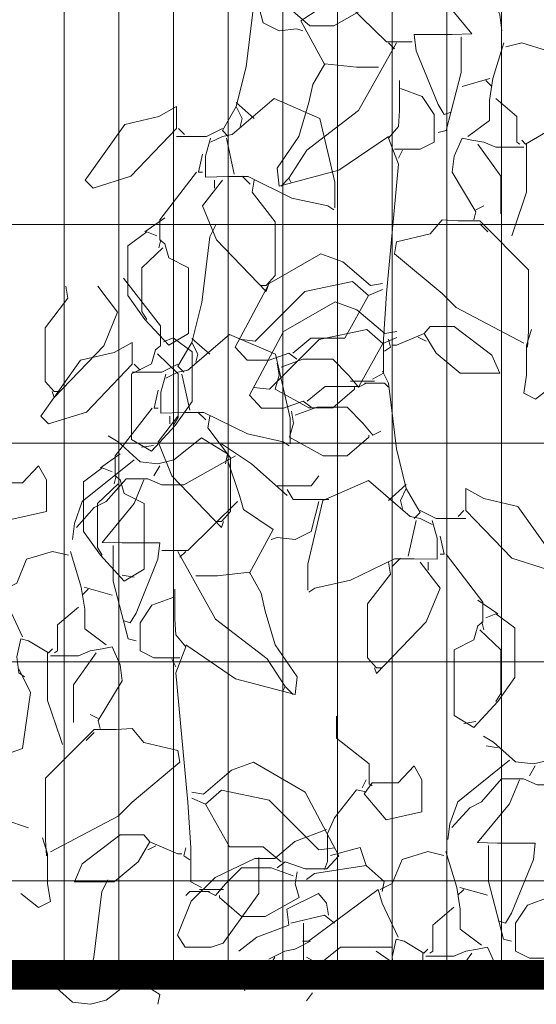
# Model space of a CAD drawing. Header units: millimetres. Extents: x 16698 to 93787, y -21104 to 39413.
# Tile 113 of 256: x 24893 to 24946, y 9744 to 9844. Entities that reach past the tile are written whole.
import ezdxf

# ---------------------------------------------------------------- set-up
doc = ezdxf.new("R2010")
doc.units = ezdxf.units.MM
doc.linetypes.add('HIDDEN', pattern=[9.525, 6.35, -3.175])
for name, color, linetype, lineweight in [('!MODUS_OPIS', 3, 'Continuous', 13), ('__MODUS_ŚCIANY', 2, 'Continuous', 35), ('_MODUS - zielen', 66, 'Continuous', 9), ('Hatch', 4, 'Continuous', 5)]:
    doc.layers.add(name, color=color, linetype=linetype, lineweight=lineweight)

msp = doc.modelspace()

# ---------------------------------------------------------------- hatches: boundary and pattern name
at = {"layer": 'Hatch', "ltscale": 2, "true_color": 0xc7c7c7}
h = msp.add_hatch(dxfattribs=at)
h.set_pattern_fill('GRATE', color=9, scale=7, angle=90)
h.paths.add_polyline_path([(24866.08516, 9993.23322), (25012.58516, 9993.23322), (25012.58516, 9747.23322), (24548.33412, 9747.23322), (24548.33412, 9824.23322), (24866.08516, 9824.23322)])

# ---------------------------------------------------------------- linework, layer by layer
at = {"layer": '!MODUS_OPIS', "linetype": 'HIDDEN', "ltscale": 2}
msp.add_lwpolyline([(25137.17444, 9747.23322), (24244.37684, 9747.23322)], dxfattribs=at)
at = {"layer": '__MODUS_ŚCIANY', "ltscale": 2, "const_width": 3}
msp.add_lwpolyline([(24476.35722, 9747.23322), (25137.17444, 9747.23322)], dxfattribs=at)
at = {"layer": '_MODUS - zielen', "transparency": 33554687, "elevation": 6681.00084}
for points in [[(24926.28954, 9851.19638), (24925.07667, 9847.55815), (24924.67273, 9846.1433), (24921.64001, 9844.12202), (24924.06576, 9839.67524)], [(24935.7894, 9851.19638), (24941.04485, 9846.95171), (24941.85273, 9844.72832), (24942.0547, 9843.11137)], [(24934.77849, 9849.1751), (24935.7894, 9846.74961), (24939.02303, 9842.80816), (24937.00228, 9842.75766), (24933.16168, 9842.75766), (24933.36365, 9841.09009), (24935.58743, 9835.63294), (24936.19334, 9834.62229), (24936.79925, 9834.8244)], [(24928.20932, 9848.16459), (24928.00735, 9846.95184), (24928.41129, 9845.537), (24924.97568, 9843.6167), (24922.54993, 9843.6167), (24920.3272, 9845.537), (24920.3272, 9845.7391)], [(24917.49751, 9847.35605), (24916.89054, 9846.1433), (24916.08266, 9839.47327), (24915.07189, 9835.4307), (24915.6778, 9834.21796), (24915.47583, 9833.40942)], [(24916.99153, 9846.95171), (24917.80046, 9843.91978), (24919.41728, 9843.11137), (24921.23607, 9843.31348), (24921.84303, 9843.11137)], [(24925.27864, 9846.95171), (24930.33211, 9841.99975), (24932.95971, 9841.99975)], [(24931.34196, 9841.89863), (24927.50242, 9835.0265), (24922.24697, 9830.98406), (24920.42819, 9828.15423), (24920.63016, 9827.75003)], [(24930.53408, 9841.89863), (24931.13999, 9841.29219)], [(24937.91167, 9842.50494), (24937.91167, 9838.86683), (24936.39531, 9833.00521), (24935.58743, 9832.80311)], [(24942.25667, 9841.89863), (24941.1453, 9838.26053), (24940.79212, 9836.03714), (24940.79212, 9834.01585), (24938.61909, 9832.39891)], [(24942.45969, 9841.49429), (24944.07651, 9841.89863), (24946.70423, 9841.09009), (24947.71408, 9838.66473), (24948.92696, 9838.05843)], [(24930.53408, 9832.39891), (24925.48061, 9828.96277), (24919.41728, 9827.34569), (24919.21531, 9829.16488), (24921.43804, 9832.39891), (24922.44894, 9835.83504), (24922.85288, 9837.65409), (24924.06576, 9839.77636), (24927.30045, 9839.42265), (24929.52318, 9839.42265)], [(24931.64532, 9838.05843), (24931.64532, 9835.0265), (24931.54486, 9833.40955), (24930.53408, 9832.1968), (24931.54486, 9829.56908), (24930.33211, 9816.43099), (24930.02863, 9811.78211), (24930.02863, 9808.34598), (24928.91727, 9807.73968)], [(24940.84182, 9838.26053), (24938.01213, 9837.45199)], [(24940.43788, 9838.05843), (24941.04485, 9837.45199)], [(24931.74683, 9837.24988), (24933.96956, 9836.44134), (24935.18243, 9834.62229), (24935.18243, 9831.79247), (24933.76759, 9831.08504), (24931.13999, 9831.08504)], [(24925.0772, 9825.12244), (24925.0772, 9827.7499), (24923.56084, 9834.21796), (24918.91235, 9836.23924), (24914.66689, 9832.60101), (24913.65704, 9832.39877), (24912.44416, 9831.79247)], [(24915.07189, 9835.83491), (24916.89054, 9834.21796)], [(24941.44879, 9836.23924), (24943.57106, 9834.42019), (24943.57106, 9831.79247), (24943.87454, 9831.59037)], [(24909.0075, 9833.20731), (24904.35902, 9828.35634), (24900.51842, 9827.14372), (24899.71054, 9827.95213), (24903.75311, 9833.61152), (24907.18872, 9834.42006), (24909.0075, 9835.4307), (24909.0075, 9833.20731)], [(24915.07189, 9835.4307), (24913.65704, 9833.00521), (24914.26295, 9832.39877)], [(24913.65704, 9833.20731), (24912.04022, 9832.39877), (24909.0075, 9832.39877)], [(24909.21053, 9833.20731), (24909.81644, 9832.60101)], [(24946.9062, 9829.16488), (24947.51211, 9829.56908), (24947.71408, 9831.18616), (24947.31014, 9833.00521), (24946.50121, 9832.80311), (24944.48045, 9831.59037), (24944.07651, 9831.9947)], [(24912.44416, 9832.19667), (24911.93871, 9830.37762), (24911.93871, 9828.25535), (24914.26295, 9828.30584), (24916.28463, 9828.30584), (24920.73114, 9826.13308), (24924.36977, 9825.32441), (24924.97568, 9824.9202)], [(24914.06098, 9832.19667), (24914.86992, 9828.55857)], [(24944.27848, 9831.28715), (24941.44879, 9831.28715), (24940.23591, 9831.79247), (24939.02303, 9831.9947), (24938.01213, 9832.1968), (24937.20425, 9830.37762), (24937.00228, 9828.76067), (24939.42697, 9824.7181), (24939.225, 9823.90956)], [(24931.9488, 9830.98406), (24931.54486, 9830.17552)], [(24939.62894, 9831.59037), (24941.95424, 9828.35634), (24941.95424, 9824.516)], [(24944.58196, 9831.59037), (24944.58196, 9826.73939), (24943.26757, 9822.89905), (24943.0656, 9822.29261)], [(24911.63523, 9830.57959), (24911.23129, 9828.76054), (24911.63523, 9828.76054)], [(24911.02932, 9828.76054), (24907.29023, 9823.90956), (24907.29023, 9821.88828), (24907.79568, 9821.48407), (24908.19962, 9820.06922), (24910.22038, 9819.05858), (24910.22038, 9812.38855), (24908.19962, 9811.17568), (24905.77387, 9813.8034), (24904.05554, 9816.22889), (24904.05554, 9821.28184), (24905.97584, 9822.69695), (24906.98675, 9822.29248)], [(24913.65704, 9827.95213), (24911.63523, 9825.32441), (24913.05007, 9821.88828), (24918.10342, 9816.63309), (24918.30539, 9817.23953)], [(24912.8481, 9827.95213), (24912.8481, 9827.14372)], [(24915.6778, 9828.35634), (24916.4866, 9827.54793)], [(24916.89054, 9827.95213), (24916.68857, 9826.73925), (24919.01281, 9823.70759), (24919.01281, 9818.25017), (24918.10342, 9817.23953), (24917.49751, 9817.23953)], [(24920.42819, 9828.15423), (24919.61925, 9827.34569)], [(24939.42697, 9824.9202), (24940.23591, 9825.32454)], [(24907.79568, 9824.1118), (24905.77387, 9822.69695)], [(24944.68242, 9810.97357), (24944.78393, 9812.59065), (24944.78393, 9818.85648), (24939.83197, 9823.80858), (24937.60819, 9823.80858), (24935.99137, 9823.90956), (24934.77849, 9822.49471), (24931.34196, 9821.68631), (24931.13999, 9820.47356), (24935.99137, 9816.43099), (24937.40622, 9815.01614), (24944.27848, 9811.37791)], [(24912.9786, 9823.39615), (24912.37163, 9822.18341), (24911.56375, 9815.51338), (24910.55298, 9811.4708), (24911.15889, 9810.25806), (24910.95692, 9809.44952)], [(24939.83197, 9823.50536), (24940.63985, 9822.69682)], [(24907.39069, 9821.88828), (24907.18872, 9821.07987)], [(24907.59266, 9821.07987), (24905.47038, 9819.05858), (24905.47038, 9814.61181), (24905.97584, 9813.8034)], [(24921.23607, 9809.76083), (24920.42819, 9810.36727), (24918.40637, 9809.65984), (24916.18259, 9809.65984), (24914.97077, 9810.97357), (24918.40637, 9817.44163), (24923.66182, 9820.47356), (24925.8856, 9819.66502), (24928.7153, 9817.23953), (24929.92712, 9817.44163)], [(24903.61998, 9817.99244), (24907.35907, 9813.14146), (24907.35907, 9811.12018), (24906.85361, 9810.71597), (24906.44967, 9809.30113), (24904.42892, 9808.29048), (24904.42892, 9801.62045), (24906.44967, 9800.40758), (24908.87543, 9803.0353), (24910.59376, 9805.46079), (24910.59376, 9810.51374), (24908.67346, 9811.92885), (24907.66255, 9811.52438)], [(24897.75875, 9817.18403), (24897.96072, 9815.97116), (24895.63648, 9812.93949), (24895.63648, 9807.48208), (24896.54588, 9806.47143), (24897.15179, 9806.47143)], [(24900.99226, 9817.18403), (24903.01407, 9814.55631), (24901.59922, 9811.12018), (24896.54588, 9805.865), (24896.34391, 9806.47143)], [(24928.51227, 9816.22889), (24926.89545, 9817.64374), (24922.045, 9816.63309), (24916.99153, 9811.58001), (24915.37471, 9811.78211)], [(24929.92712, 9816.83533), (24928.51227, 9816.22889), (24926.08757, 9811.88323), (24922.65091, 9811.88323), (24920.83213, 9810.36727)], [(24922.68857, 9804.88366), (24921.88069, 9805.4901), (24919.85888, 9804.78268), (24917.63509, 9804.78268), (24916.42327, 9806.09641), (24919.85888, 9812.56447), (24925.11432, 9815.5964), (24927.33811, 9814.78785), (24930.1678, 9812.36237), (24931.37962, 9812.56447)], [(24929.96477, 9811.35172), (24928.34796, 9812.76657), (24923.49751, 9811.75593), (24918.44403, 9806.70285), (24916.82721, 9806.90495)], [(24934.17258, 9812.38842), (24935.3844, 9810.36727), (24937.81016, 9808.34598), (24941.85273, 9808.34598), (24941.04485, 9810.16516), (24937.20425, 9813.09598), (24934.77849, 9813.09598), (24934.17258, 9812.38842)], [(24945.08636, 9812.79276), (24944.58196, 9811.17568), (24944.58196, 9808.14388), (24944.27848, 9806.3247), (24945.49136, 9805.71839), (24947.31014, 9807.13324)], [(24920.55829, 9801.16254), (24920.55829, 9803.79), (24919.04193, 9810.25806), (24914.39345, 9812.27935), (24910.14798, 9808.64111), (24909.13813, 9808.43888), (24907.92526, 9807.83257)], [(24910.55298, 9811.87501), (24912.37163, 9810.25806)], [(24931.37962, 9811.95816), (24929.96477, 9811.35172), (24927.54008, 9807.00606), (24924.10342, 9807.00606), (24922.28463, 9805.4901)], [(24930.53408, 9811.78211), (24930.73605, 9810.97357), (24930.13014, 9810.56937)], [(24934.17258, 9812.38842), (24931.34196, 9811.17568), (24930.93802, 9811.17568)], [(24933.56562, 9811.98422), (24934.37455, 9811.58001)], [(24904.4886, 9809.24742), (24899.84012, 9804.39644), (24895.99951, 9803.18383), (24895.19164, 9803.99223), (24899.23421, 9809.65162), (24902.66981, 9810.46016), (24904.4886, 9811.4708), (24904.4886, 9809.24742)], [(24910.55298, 9811.4708), (24909.13813, 9809.04532), (24909.74404, 9808.43888)], [(24907.05664, 9810.31177), (24909.17891, 9808.29048), (24909.17891, 9803.84371), (24908.67346, 9803.0353)], [(24919.61925, 9808.95242), (24921.84303, 9809.76083), (24924.8747, 9809.76083), (24926.49151, 9808.14388), (24927.50242, 9806.93113), (24928.3103, 9807.33534)], [(24909.13813, 9809.24742), (24907.52132, 9808.43888), (24904.4886, 9808.43888)], [(24904.69162, 9809.24742), (24905.29753, 9808.64111)], [(24919.21531, 9809.35662), (24919.41728, 9808.14388), (24919.01334, 9806.72903), (24922.44894, 9804.80873), (24924.8747, 9804.80873), (24927.09742, 9806.72903), (24927.09742, 9806.93113)], [(24907.92526, 9808.23677), (24907.4198, 9806.41772), (24907.4198, 9804.29545), (24909.74404, 9804.34595), (24911.76572, 9804.34595), (24916.21224, 9802.17318), (24919.85087, 9801.36451), (24920.45678, 9800.96031)], [(24909.54207, 9808.23677), (24910.35101, 9804.59867)], [(24929.92712, 9808.54808), (24930.53408, 9807.33534), (24931.34196, 9800.66531), (24932.35274, 9796.62274), (24931.74683, 9795.40999), (24931.9488, 9794.60145)], [(24929.11924, 9807.53744), (24926.69348, 9807.53744)], [(24928.10833, 9807.33534), (24930.13014, 9807.33534), (24930.53408, 9806.93113)], [(24907.11632, 9806.61969), (24906.71238, 9804.80064), (24907.11632, 9804.80064)], [(24906.51041, 9804.80064), (24902.77132, 9799.94966), (24902.77132, 9797.92838), (24903.27678, 9797.52417), (24903.68072, 9796.10933), (24905.70147, 9795.09868), (24905.70147, 9788.42866), (24903.68072, 9787.21578), (24901.25496, 9789.8435), (24899.53663, 9792.26899), (24899.53663, 9797.32194), (24901.45693, 9798.73705), (24902.46784, 9798.33258)], [(24921.07175, 9804.07525), (24923.29554, 9804.88366), (24926.3272, 9804.88366), (24927.94402, 9803.26671), (24928.95492, 9802.05397), (24929.7628, 9802.45817)], [(24909.13813, 9803.99223), (24907.11632, 9801.36451), (24908.53117, 9797.92838), (24913.58451, 9792.6732), (24913.78648, 9793.27963)], [(24908.3292, 9803.99223), (24908.3292, 9803.18383)], [(24911.15889, 9804.39644), (24911.96769, 9803.58803)], [(24912.37163, 9803.99223), (24912.16966, 9802.77936), (24914.4939, 9799.74769), (24914.4939, 9794.29028), (24913.58451, 9793.27963), (24912.9786, 9793.27963)], [(24920.66781, 9804.47946), (24920.86978, 9803.26671), (24920.46584, 9801.85187), (24923.90145, 9799.93157), (24926.3272, 9799.93157), (24928.54993, 9801.85187), (24928.54993, 9802.05397)], [(24902.05167, 9801.96996), (24903.06257, 9801.36352), (24905.28636, 9799.34237), (24907.10514, 9799.14026), (24908.72196, 9799.54447), (24911.55152, 9801.76786), (24914.17925, 9800.15077), (24913.97728, 9799.14026)], [(24906.65164, 9801.01402), (24905.43877, 9800.81178)], [(24913.57334, 9801.16142), (24916.605, 9799.14026), (24920.24363, 9795.90623)], [(24914.98818, 9799.94867), (24909.73274, 9797.01786), (24907.50908, 9797.01786), (24906.09424, 9797.6243), (24903.87151, 9797.6243), (24901.8497, 9795.2998), (24900.63682, 9794.69349), (24898.81803, 9792.6722)], [(24903.27678, 9800.1519), (24901.25496, 9798.73705)], [(24890.73289, 9797.21996), (24893.36062, 9797.21996), (24894.97743, 9798.93803), (24895.78637, 9797.52318), (24895.78637, 9794.28928), (24892.14774, 9793.48074), (24889.92501, 9796.10834), (24890.73289, 9797.21996)], [(24904.67939, 9799.54447), (24899.42394, 9795.2998), (24898.61606, 9793.07641), (24898.41409, 9791.45946)], [(24907.30711, 9798.93803), (24906.7012, 9797.92752)], [(24914.17925, 9799.54447), (24915.39212, 9795.90623), (24915.79606, 9794.49139), (24918.82878, 9792.4701), (24916.40303, 9788.02333)], [(24902.87178, 9797.92838), (24902.66981, 9797.11997)], [(24919.23272, 9796.91688), (24922.66833, 9796.91688), (24923.47726, 9797.92752)], [(24903.07375, 9797.11997), (24900.95148, 9795.09868), (24900.95148, 9790.65191), (24901.45693, 9789.8435)], [(24905.6903, 9797.52318), (24904.67939, 9795.09769), (24901.44576, 9791.15624), (24903.46651, 9791.10575), (24907.30711, 9791.10575), (24907.10514, 9789.43817), (24904.88136, 9783.98102), (24904.27545, 9782.97038), (24903.66954, 9783.17248)], [(24922.34743, 9786.31447), (24922.34743, 9788.94193), (24923.86379, 9795.40999), (24928.51227, 9797.43128), (24932.75774, 9793.79305), (24933.76759, 9793.59081), (24934.98046, 9792.9845)], [(24932.35274, 9797.02694), (24930.53408, 9795.40999)], [(24920.24363, 9796.51254), (24920.84954, 9795.50203), (24923.8812, 9795.50203), (24924.48817, 9795.50203)], [(24932.35274, 9796.62274), (24933.76759, 9794.19725), (24933.16168, 9793.59081)], [(24938.41712, 9794.39935), (24943.0656, 9789.54837), (24946.9062, 9788.33576), (24947.71408, 9789.14417), (24943.67151, 9794.80356), (24940.23591, 9795.6121), (24938.41712, 9796.62274), (24938.41712, 9794.39935)], [(24915.19015, 9795.2998), (24910.13668, 9790.34783), (24907.50908, 9790.34783)], [(24923.47726, 9795.2998), (24922.66833, 9792.26787), (24921.05151, 9791.45946), (24919.23272, 9791.66156), (24918.62576, 9791.45946)], [(24933.76759, 9794.39935), (24935.3844, 9793.59081), (24938.41712, 9793.59081)], [(24938.2141, 9794.39935), (24937.60819, 9793.79305)], [(24934.98046, 9793.38871), (24935.48592, 9791.56966), (24935.48592, 9789.44739), (24933.16168, 9789.49788), (24931.13999, 9789.49788), (24926.69348, 9787.32512), (24923.05485, 9786.51644), (24922.44894, 9786.11224)], [(24933.36365, 9793.38871), (24932.55471, 9789.75061)], [(24935.7894, 9791.77163), (24936.19334, 9789.95258), (24935.7894, 9789.95258)], [(24902.55712, 9790.85302), (24902.55712, 9787.21492), (24904.07348, 9781.3533), (24904.88136, 9781.1512)], [(24898.0091, 9789.84238), (24896.39228, 9790.24671), (24893.76456, 9789.43817), (24892.75471, 9787.01282), (24891.54183, 9786.40651)], [(24898.21212, 9790.24671), (24899.32349, 9786.60861), (24899.67667, 9784.38522), (24899.67667, 9782.36394), (24901.8497, 9780.74699)], [(24909.12683, 9790.24671), (24912.96637, 9783.37458), (24918.22182, 9779.33214), (24920.0406, 9776.50232), (24919.83863, 9776.09811)], [(24909.93471, 9790.24671), (24909.3288, 9789.64028)], [(24936.39531, 9789.95258), (24940.1344, 9785.1016), (24940.1344, 9783.08031), (24939.62894, 9782.67611), (24939.225, 9781.26126), (24937.20425, 9780.25062), (24937.20425, 9773.58059), (24939.225, 9772.36771), (24941.65076, 9774.99544), (24943.36909, 9777.42093), (24943.36909, 9782.47387), (24941.44879, 9783.88899), (24940.43788, 9783.48452)], [(24930.53408, 9789.14417), (24930.73605, 9787.93129), (24928.41181, 9784.89963), (24928.41181, 9779.44221), (24929.32121, 9778.43157), (24929.92712, 9778.43157)], [(24933.76759, 9789.14417), (24935.7894, 9786.51644), (24934.37455, 9783.08031), (24929.32121, 9777.82513), (24929.11924, 9778.43157)], [(24931.74683, 9789.54837), (24930.93802, 9788.73996)], [(24934.57652, 9789.14417), (24934.57652, 9788.33576)], [(24903.47875, 9787.82222), (24904.69162, 9787.61998)], [(24909.93471, 9780.74699), (24914.98818, 9777.31086), (24921.05151, 9775.69378), (24921.25348, 9777.51296), (24919.03075, 9780.74699), (24918.01985, 9784.18312), (24917.61591, 9786.00217), (24916.40303, 9788.12444), (24913.16834, 9787.77073), (24910.94561, 9787.77073)], [(24893.36062, 9781.55553), (24891.7438, 9784.99153), (24891.33986, 9786.40651), (24884.26457, 9781.1512), (24883.65866, 9781.1512)], [(24900.03091, 9786.40651), (24899.42394, 9785.80007)], [(24899.62697, 9786.60861), (24902.45666, 9785.80007)], [(24908.82347, 9786.40651), (24908.82347, 9783.37458), (24908.92393, 9781.75763), (24909.93471, 9780.54489), (24908.92393, 9777.91717), (24910.13668, 9764.77908), (24910.44016, 9760.1302), (24910.44016, 9756.69407), (24911.55152, 9756.08776)], [(24908.72196, 9785.59797), (24906.49923, 9784.78943), (24905.28636, 9782.97038), (24905.28636, 9780.14055), (24906.7012, 9779.43313), (24909.3288, 9779.43313)], [(24939.62894, 9785.30383), (24941.65076, 9783.88899)], [(24899.02, 9784.58733), (24896.89773, 9782.76828), (24896.89773, 9780.14055), (24896.59425, 9779.93845)], [(24940.03394, 9783.08031), (24940.23591, 9782.2719)], [(24939.83197, 9782.2719), (24941.95424, 9780.25062), (24941.95424, 9775.80384), (24941.44879, 9774.99544)], [(24893.56259, 9777.51296), (24892.95668, 9777.91717), (24892.75471, 9779.53425), (24893.15865, 9781.3533), (24893.96758, 9781.1512), (24895.98834, 9779.93845), (24896.39228, 9780.34279)], [(24895.88683, 9779.93845), (24895.88683, 9775.08747), (24897.20122, 9771.24714), (24897.40319, 9770.6407)], [(24896.19031, 9779.63523), (24899.02, 9779.63523), (24900.23288, 9780.14055), (24901.44576, 9780.34279), (24902.45666, 9780.54489), (24903.26454, 9778.72571), (24903.46651, 9777.10876), (24901.04182, 9773.06619), (24901.24379, 9772.25765)], [(24900.83985, 9779.93845), (24898.51455, 9776.70442), (24898.51455, 9772.86408)], [(24908.51999, 9779.33214), (24908.92393, 9778.5236)], [(24892.95668, 9778.3215), (24894.16955, 9775.89588), (24893.36062, 9770.23649), (24890.53092, 9769.22585), (24886.08441, 9771.65134), (24886.69032, 9771.85344), (24887.09532, 9771.0449)], [(24920.0406, 9776.50232), (24920.84954, 9775.69378)], [(24901.04182, 9773.26829), (24900.23288, 9773.67262)], [(24925.25139, 9773.4999), (24925.25139, 9771.27651), (24928.58548, 9768.64892), (24928.58548, 9766.62763), (24928.88896, 9766.42553)], [(24939.42697, 9772.97415), (24938.2141, 9772.77192)], [(24895.78637, 9759.32166), (24895.68486, 9760.93874), (24895.68486, 9767.20456), (24900.63682, 9772.15666), (24902.8606, 9772.15666), (24904.47742, 9772.25765), (24905.6903, 9770.8428), (24909.12683, 9770.03439), (24909.3288, 9768.82165), (24904.47742, 9764.77908), (24903.06257, 9763.36423), (24896.19031, 9759.72599)], [(24900.63682, 9771.85344), (24899.82894, 9771.0449)], [(24940.20773, 9771.47861), (24941.21864, 9770.87218), (24943.44243, 9768.85102), (24945.26121, 9768.64892), (24946.87803, 9769.05312), (24949.70759, 9771.27651), (24952.33531, 9769.65943), (24952.13334, 9768.64892)], [(24940.47233, 9770.4859), (24941.68521, 9770.28366)], [(24919.23272, 9758.10891), (24920.0406, 9758.71535), (24922.06242, 9758.00793), (24924.2862, 9758.00793), (24925.49802, 9759.32166), (24922.06242, 9765.78972), (24916.80697, 9768.82165), (24914.58319, 9768.01311), (24911.75349, 9765.58762), (24910.54167, 9765.78972)], [(24942.83546, 9769.05312), (24937.58001, 9764.80845), (24936.77213, 9762.58506), (24936.57016, 9760.96812)], [(24953.14425, 9769.45733), (24947.8888, 9766.52652), (24945.66515, 9766.52652), (24944.2503, 9767.13296), (24942.02758, 9767.13296), (24940.00576, 9764.80845), (24938.79289, 9764.20215), (24936.9741, 9762.18086)], [(24928.88896, 9766.72862), (24931.51668, 9766.72862), (24933.1335, 9768.44669), (24933.94244, 9767.03184), (24933.94244, 9763.79794), (24930.30381, 9762.9894), (24928.08108, 9765.61699), (24928.88896, 9766.72862)], [(24945.46318, 9768.44669), (24944.85727, 9767.43618)], [(24928.28305, 9767.03184), (24927.87805, 9766.22343)], [(24943.84636, 9767.03184), (24942.83546, 9764.60635), (24939.60182, 9760.6649), (24941.62258, 9760.6144), (24945.46318, 9760.6144), (24945.26121, 9758.94683), (24943.03743, 9753.48968), (24942.43152, 9752.47903), (24941.82561, 9752.68114)], [(24911.95652, 9764.57697), (24913.57334, 9765.99182), (24918.42379, 9764.98118), (24923.47726, 9759.9281), (24925.09408, 9760.1302)], [(24928.28305, 9765.81909), (24927.27214, 9766.0212), (24925.04836, 9763.1915), (24924.34094, 9761.57442), (24924.34094, 9758.74473), (24924.03851, 9757.93619)], [(24910.54167, 9765.18341), (24911.95652, 9764.57697), (24914.38122, 9760.23132), (24917.81788, 9760.23132), (24919.63666, 9758.71535)], [(24893.96758, 9762.15148), (24891.54183, 9762.96002), (24889.92501, 9762.55569), (24888.91411, 9759.72599)], [(24924.24048, 9761.97876), (24921.00579, 9760.76601), (24918.98503, 9759.04795), (24916.96428, 9759.04795), (24912.92171, 9757.12778), (24910.49595, 9754.70242), (24909.0811, 9751.26629), (24909.88898, 9750.05355), (24912.51671, 9750.05355), (24913.72958, 9750.45775), (24917.36822, 9755.51083), (24917.36822, 9758.94683), (24917.36822, 9759.14893)], [(24895.38243, 9761.14084), (24895.88683, 9759.52376), (24895.88683, 9756.49196), (24896.19031, 9754.67278), (24894.97743, 9754.06647), (24893.15865, 9755.48132)], [(24906.29621, 9760.7365), (24905.08439, 9758.71535), (24902.65863, 9756.69407), (24898.61606, 9756.69407), (24899.42394, 9758.51325), (24903.26454, 9761.44406), (24905.6903, 9761.44406), (24906.29621, 9760.7365)], [(24906.29621, 9760.7365), (24909.12683, 9759.52376), (24909.53077, 9759.52376)], [(24906.90317, 9760.3323), (24906.09424, 9759.9281)], [(24909.93471, 9760.1302), (24909.73274, 9759.32166), (24910.33865, 9758.91745)], [(24924.64442, 9759.35103), (24927.67608, 9760.15958), (24928.28305, 9758.34052)], [(24936.16516, 9759.35103), (24934.54835, 9759.75537), (24931.92062, 9758.94683), (24930.91077, 9756.52147), (24929.6979, 9755.91517)], [(24936.36819, 9759.75537), (24937.47955, 9756.11727), (24937.83274, 9753.89388), (24937.83274, 9751.8726), (24940.00576, 9750.25565)], [(24940.71319, 9760.36168), (24940.71319, 9756.72358), (24942.22955, 9750.86195), (24943.03743, 9750.65985)], [(24920.84954, 9757.3005), (24918.62576, 9758.10891), (24915.59409, 9758.10891), (24913.97728, 9756.49196), (24912.96637, 9755.27922), (24912.15849, 9755.68342)], [(24929.89987, 9755.71293), (24930.10184, 9756.72358), (24928.28305, 9758.34052), (24923.0276, 9757.53198), (24922.21867, 9756.92568)], [(24902.00655, 9756.89617), (24901.39959, 9755.68342), (24900.59171, 9749.01339), (24900.1466, 9747.23322)], [(24921.25348, 9757.70471), (24921.05151, 9756.49196), (24921.45545, 9755.07712), (24918.01985, 9753.15682), (24915.59409, 9753.15682), (24913.37137, 9755.07712), (24913.37137, 9755.27922)], [(24911.34955, 9755.88553), (24913.77531, 9755.88553)], [(24931.51668, 9751.06419), (24929.89987, 9754.50019), (24929.49593, 9755.91517), (24922.42064, 9750.65985), (24921.81473, 9750.65985)], [(24938.18698, 9755.91517), (24937.58001, 9755.30873)], [(24937.78304, 9756.11727), (24940.61273, 9755.30873)], [(24912.36046, 9755.68342), (24910.33865, 9755.68342), (24909.93471, 9755.27922)], [(24924.44245, 9753.28744), (24924.24048, 9754.50019), (24923.43154, 9755.51083), (24920.19791, 9753.89388), (24920.39988, 9752.27693), (24917.16625, 9751.06419), (24915.3464, 9749.64921)], [(24946.87803, 9755.10663), (24944.6553, 9754.29809), (24943.44243, 9752.47903), (24943.44243, 9749.64921), (24944.85727, 9748.94179), (24947.48486, 9748.94179)], [(24937.17607, 9754.09598), (24935.0538, 9752.27693), (24935.0538, 9749.64921), (24934.75032, 9749.44711)], [(24925.04836, 9752.47903), (24924.03851, 9753.28744), (24920.60185, 9752.47903)], [(24921.91624, 9752.47903), (24921.91624, 9748.03226), (24922.42064, 9747.42582), (24922.62366, 9747.42582)], [(24931.71865, 9747.02162), (24931.11274, 9747.42582), (24930.91077, 9749.0429), (24931.31471, 9750.86195), (24932.12365, 9750.65985), (24934.14441, 9749.44711), (24934.54835, 9749.85144)], [(24922.62366, 9750.65985), (24921.00579, 9749.85144), (24919.99594, 9749.64921), (24918.37912, 9748.8408)], [(24930.91077, 9750.05355), (24928.68699, 9750.05355), (24925.65533, 9750.05355), (24922.92609, 9747.83016), (24922.92609, 9747.23322)], [(24934.34638, 9749.14389), (24937.17607, 9749.14389), (24938.38895, 9749.64921), (24939.60182, 9749.85144), (24940.61273, 9750.05355), (24941.42061, 9748.23436), (24941.54566, 9747.23322)], [(24918.98503, 9749.0429), (24918.58109, 9748.33548), (24916.15534, 9748.33548), (24915.54837, 9746.81952), (24915.95337, 9745.60677)], [(24922.21867, 9749.0429), (24923.22957, 9748.43646)], [(24929.2929, 9749.64921), (24930.70775, 9748.6387)], [(24934.04289, 9749.44711), (24934.04289, 9747.23322)], [(24938.99591, 9749.44711), (24937.40411, 9747.23322)], [(24931.11274, 9747.83016), (24931.41123, 9747.23322)], [(24895.18778, 9747.06893), (24896.19869, 9746.4625), (24898.42247, 9744.44134), (24900.24126, 9744.23924), (24901.85807, 9744.64345), (24904.68764, 9746.86683), (24907.31536, 9745.24975), (24907.11339, 9744.23924)], [(24895.45238, 9746.07622), (24896.66525, 9745.87398)], [(24922.82563, 9745.40454), (24922.21867, 9744.59613)]]:
    msp.add_lwpolyline(points, dxfattribs=at)

doc.saveas('drawing.dxf')
